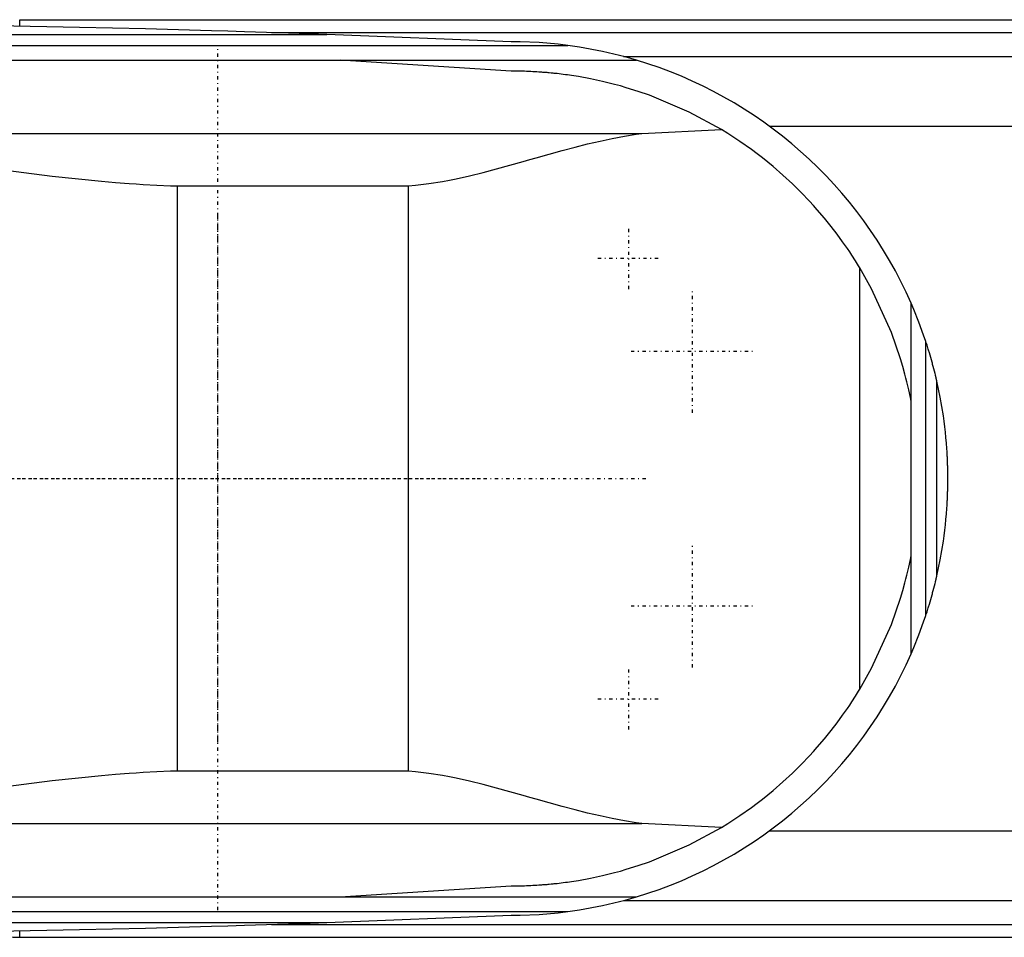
# Model space of a CAD drawing. Extents: x -602 to 168, y -90 to 90.
# Tile 4 of 5: x -327 to -193, y -63 to 62. Entities that reach past the tile are written whole.
import ezdxf

# ---------------------------------------------------------------- set-up
doc = ezdxf.new("R2010")
doc.units = 0
doc.linetypes.add('CENTER', pattern=[1.5, 0.45, -0.5, 0.05, -0.5])
doc.layers.add('AM_0', color=7, linetype='CONTINUOUS')
doc.layers.add('AM_7', color=7, linetype='CENTER')

msp = doc.modelspace()

# ---------------------------------------------------------------- linework, layer by layer
at = {"layer": 'AM_0', "color": 7, "linetype": 'CONTINUOUS'}
for p, q in [((-327, 62.5), (37, 62.5)), ((-327, 61.62), (-327, 62.5)), ((-431.04, 60.5), (-285.14, 60.5)), ((-292.66, 60.75), (37, 60.75)), ((-260, 59.5), (-285.14, 60.5)), ((-462.76, 59), (-252.3, 59)), ((-494.4, 57), (-242.93, 57)), ((-260, 55.5), (-283.32, 57)), ((-244.7, 57.5), (37, 57.5)), ((-333.13, 47), (-242.19, 47)), ((-242.19, 47), (-231.34, 47.53)), ((-224.84, 48), (37, 48)), ((-305.5, -39.86), (-305.5, 39.86)), ((-305.5, 39.86), (-274, 39.86)), ((-274, -39.86), (-274, 39.86)), ((-212.5, -28.71), (-212.5, 28.71)), ((-205.5, -23.87), (-205.5, 23.87)), ((-203.5, -18.65), (-203.5, 18.65)), ((-202, -13.28), (-202, 13.28)), ((-274, -39.86), (-305.5, -39.86)), ((-333.13, -47), (-242.19, -47)), ((-231.34, -47.53), (-242.19, -47)), ((-224.84, -48), (37, -48)), ((-283.32, -57), (-260, -55.5)), ((-494.4, -57), (-242.93, -57)), ((-244.7, -57.5), (37, -57.5)), ((-462.76, -59), (-252.3, -59)), ((-285.14, -60.5), (-260, -59.5)), ((-431.04, -60.5), (-285.14, -60.5)), ((-327, -62.5), (-327, -61.62)), ((-292.66, -60.75), (37, -60.75)), ((-327, -62.5), (37, -62.5))]:
    msp.add_line(p, q, dxfattribs=at)
for points in [[(-285.14, 60.5, 0), (-287.39, 60.58, 0), (-291.88, 60.72, 0), (-296.37, 60.86, 0), (-298.61, 60.93, 0), (-300.86, 61, 0), (-305.35, 61.12, 0), (-309.84, 61.24, 0), (-314.33, 61.34, 0), (-318.83, 61.44, 0), (-323.32, 61.53, 0), (-325.56, 61.58, 0), (-327.81, 61.62, 0), (-332.3, 61.69, 0), (-336.8, 61.76, 0), (-341.29, 61.82, 0), (-345.78, 61.87, 0), (-350.27, 61.91, 0), (-352.52, 61.93, 0), (-354.77, 61.95, 0), (-359.26, 61.97, 0), (-363.75, 61.99, 0), (-366, 62, 0)], [(-252.3, 59, 0), (-253.62, 59.16, 0), (-256.22, 59.38, 0), (-258.77, 59.49, 0), (-260, 59.5, 0)], [(-242.93, 57, 0), (-244.47, 57.44, 0), (-247.58, 58.19, 0), (-250.72, 58.77, 0), (-252.3, 59, 0)], [(-231.34, 47.53, 0), (-235.75, 49.92, 0), (-241.14, 52.2, 0), (-242.72, 52.74, 0), (-244.32, 53.24, 0), (-245.13, 53.47, 0), (-245.93, 53.69, 0), (-247.56, 54.09, 0), (-249.19, 54.44, 0), (-250.84, 54.74, 0), (-251.8, 54.89, 0), (-252.08, 54.93, 0), (-252.36, 54.97, 0), (-252.49, 54.99, 0), (-252.63, 55.01, 0), (-252.91, 55.05, 0), (-253.19, 55.08, 0), (-253.46, 55.11, 0), (-253.74, 55.15, 0), (-254.02, 55.18, 0), (-254.16, 55.19, 0), (-254.29, 55.21, 0), (-254.57, 55.23, 0), (-254.85, 55.26, 0), (-254.99, 55.27, 0), (-255.13, 55.29, 0), (-255.4, 55.31, 0), (-255.68, 55.33, 0), (-255.82, 55.34, 0), (-255.96, 55.35, 0), (-256.24, 55.37, 0), (-256.52, 55.39, 0), (-256.8, 55.41, 0), (-257.07, 55.42, 0), (-257.35, 55.44, 0), (-257.49, 55.44, 0), (-257.63, 55.45, 0), (-257.91, 55.46, 0), (-258.19, 55.47, 0), (-258.47, 55.48, 0), (-258.63, 55.48, 0), (-258.68, 55.48, 0), (-258.72, 55.49, 0), (-258.75, 55.49, 0), (-258.77, 55.49, 0), (-258.82, 55.49, 0), (-258.86, 55.49, 0), (-258.91, 55.49, 0), (-258.95, 55.49, 0), (-259, 55.49, 0), (-259.02, 55.49, 0), (-259.05, 55.49, 0), (-259.09, 55.49, 0), (-259.14, 55.49, 0), (-259.16, 55.49, 0), (-259.19, 55.49, 0), (-259.23, 55.49, 0), (-259.28, 55.5, 0), (-259.3, 55.5, 0), (-259.33, 55.5, 0), (-259.37, 55.5, 0), (-259.42, 55.5, 0), (-259.47, 55.5, 0), (-259.51, 55.5, 0), (-259.56, 55.5, 0), (-259.58, 55.5, 0), (-259.6, 55.5, 0), (-259.65, 55.5, 0), (-259.7, 55.5, 0), (-259.74, 55.5, 0), (-259.79, 55.5, 0), (-259.84, 55.5, 0), (-259.86, 55.5, 0), (-259.88, 55.5, 0), (-259.93, 55.5, 0), (-259.98, 55.5, 0), (-260, 55.5, 0)], [(-274, 39.86, 0), (-273.07, 39.94, 0), (-271.22, 40.17, 0), (-269.37, 40.47, 0), (-268.44, 40.64, 0), (-267.52, 40.83, 0), (-265.68, 41.25, 0), (-263.84, 41.7, 0), (-262.01, 42.18, 0), (-260.2, 42.68, 0), (-258.39, 43.18, 0), (-257.49, 43.44, 0), (-256.6, 43.69, 0), (-254.82, 44.19, 0), (-253.05, 44.67, 0), (-251.31, 45.13, 0), (-249.59, 45.57, 0), (-247.9, 45.96, 0), (-247.06, 46.15, 0), (-246.23, 46.32, 0), (-244.59, 46.63, 0), (-242.98, 46.89, 0), (-242.19, 47, 0)], [(-212.5, 28.71, 0), (-212.68, 28.99, 0), (-213.09, 29.66, 0), (-213.59, 30.44, 0), (-213.87, 30.86, 0), (-214.17, 31.31, 0), (-214.84, 32.26, 0), (-215.58, 33.28, 0), (-216.41, 34.35, 0), (-217.31, 35.46, 0), (-218.29, 36.61, 0), (-218.8, 37.19, 0), (-219.34, 37.78, 0), (-220.48, 38.96, 0), (-221.68, 40.15, 0), (-222.97, 41.34, 0), (-224.33, 42.52, 0), (-225.76, 43.68, 0), (-226.51, 44.25, 0), (-227.27, 44.82, 0), (-228.85, 45.93, 0), (-230.49, 47.01, 0), (-231.34, 47.53, 0)], [(-340.04, 43.5, 0), (-334.21, 42.69, 0), (-322.58, 41.18, 0), (-315.86, 40.49, 0), (-313.96, 40.33, 0), (-312.06, 40.19, 0), (-311.12, 40.12, 0), (-310.18, 40.07, 0), (-308.3, 39.97, 0), (-306.43, 39.89, 0), (-305.5, 39.86, 0)], [(-205.5, 10.49, 0), (-205.61, 11.02, 0), (-205.83, 12.09, 0), (-206.08, 13.15, 0), (-206.21, 13.68, 0), (-206.35, 14.21, 0), (-206.64, 15.26, 0), (-206.95, 16.3, 0), (-208.19, 19.91, 0), (-210.89, 25.86, 0), (-212.5, 28.71, 0)], [(-203.5, 18.65, 0), (-203.8, 19.54, 0), (-204.44, 21.29, 0), (-205.13, 23.02, 0), (-205.5, 23.87, 0)], [(-202, 13.28, 0), (-202, 13.28, 0), (-202, 13.28, 0), (-202, 13.28, 0), (-202, 13.28, 0), (-202, 13.28, 0), (-202, 13.28, 0), (-202, 13.29, 0), (-202, 13.29, 0), (-202, 13.29, 0), (-202, 13.29, 0), (-202, 13.29, 0), (-202, 13.29, 0), (-202, 13.3, 0), (-202.01, 13.3, 0), (-202.01, 13.3, 0), (-202.01, 13.31, 0), (-202.01, 13.31, 0), (-202.01, 13.31, 0), (-202.01, 13.31, 0), (-202.01, 13.31, 0), (-202.01, 13.32, 0), (-202.01, 13.32, 0), (-202.01, 13.33, 0), (-202.02, 13.35, 0), (-202.02, 13.38, 0), (-202.03, 13.41, 0), (-202.04, 13.45, 0), (-202.05, 13.48, 0), (-202.05, 13.5, 0), (-202.06, 13.52, 0), (-202.06, 13.56, 0), (-202.07, 13.59, 0), (-202.08, 13.63, 0), (-202.09, 13.67, 0), (-202.1, 13.71, 0), (-202.11, 13.74, 0), (-202.11, 13.76, 0), (-202.12, 13.8, 0), (-202.13, 13.84, 0), (-202.14, 13.87, 0), (-202.14, 13.89, 0), (-202.16, 13.94, 0), (-202.17, 13.98, 0), (-202.17, 14.01, 0), (-202.18, 14.03, 0), (-202.19, 14.08, 0), (-202.2, 14.13, 0), (-202.25, 14.31, 0), (-202.32, 14.62, 0), (-202.4, 14.93, 0), (-202.48, 15.24, 0), (-202.57, 15.54, 0), (-202.61, 15.7, 0), (-202.65, 15.85, 0), (-202.74, 16.17, 0), (-202.83, 16.49, 0), (-202.93, 16.81, 0), (-203.02, 17.14, 0), (-203.12, 17.48, 0), (-203.18, 17.64, 0), (-203.23, 17.81, 0), (-203.33, 18.15, 0), (-203.44, 18.49, 0), (-203.5, 18.65, 0)], [(-200.5, 0, 0), (-200.5, 0.01, 0), (-200.5, 0.03, 0), (-200.5, 0.05, 0), (-200.5, 0.06, 0), (-200.5, 0.07, 0), (-200.5, 0.09, 0), (-200.5, 0.11, 0), (-200.5, 0.13, 0), (-200.5, 0.15, 0), (-200.5, 0.18, 0), (-200.5, 0.19, 0), (-200.5, 0.2, 0), (-200.5, 0.22, 0), (-200.5, 0.24, 0), (-200.5, 0.26, 0), (-200.5, 0.28, 0), (-200.5, 0.3, 0), (-200.5, 0.31, 0), (-200.5, 0.32, 0), (-200.5, 0.34, 0), (-200.5, 0.36, 0), (-200.5, 0.37, 0), (-200.5, 0.38, 0), (-200.5, 0.4, 0), (-200.5, 0.42, 0), (-200.5, 0.43, 0), (-200.5, 0.44, 0), (-200.5, 0.46, 0), (-200.5, 0.49, 0), (-200.5, 0.51, 0), (-200.5, 0.53, 0), (-200.5, 0.55, 0), (-200.5, 0.56, 0), (-200.5, 0.57, 0), (-200.5, 0.59, 0), (-200.5, 0.61, 0), (-200.5, 0.68, 0), (-200.51, 0.81, 0), (-200.51, 0.93, 0), (-200.51, 1.05, 0), (-200.51, 1.12, 0), (-200.51, 1.18, 0), (-200.51, 1.3, 0), (-200.52, 1.43, 0), (-200.52, 1.55, 0), (-200.52, 1.67, 0), (-200.53, 1.8, 0), (-200.53, 1.86, 0), (-200.53, 1.92, 0), (-200.54, 2.05, 0), (-200.54, 2.17, 0), (-200.54, 2.23, 0), (-200.54, 2.29, 0), (-200.55, 2.42, 0), (-200.55, 2.54, 0), (-200.56, 2.6, 0), (-200.56, 2.66, 0), (-200.57, 2.79, 0), (-200.57, 2.91, 0), (-200.58, 3.04, 0), (-200.58, 3.16, 0), (-200.59, 3.28, 0), (-200.59, 3.35, 0), (-200.6, 3.41, 0), (-200.6, 3.53, 0), (-200.61, 3.65, 0), (-200.64, 4.09, 0), (-200.7, 4.83, 0), (-200.76, 5.57, 0), (-200.84, 6.31, 0), (-200.88, 6.68, 0), (-200.92, 7.05, 0), (-201.01, 7.79, 0), (-201.11, 8.52, 0), (-201.54, 11.09, 0), (-202, 13.28, 0)], [(-202, -13.28, 0), (-201.54, -11.09, 0), (-201.11, -8.52, 0), (-201.01, -7.79, 0), (-200.92, -7.05, 0), (-200.88, -6.68, 0), (-200.84, -6.31, 0), (-200.76, -5.57, 0), (-200.7, -4.83, 0), (-200.64, -4.09, 0), (-200.61, -3.65, 0), (-200.6, -3.53, 0), (-200.6, -3.41, 0), (-200.59, -3.35, 0), (-200.59, -3.28, 0), (-200.58, -3.16, 0), (-200.58, -3.04, 0), (-200.57, -2.91, 0), (-200.57, -2.79, 0), (-200.56, -2.66, 0), (-200.56, -2.6, 0), (-200.55, -2.54, 0), (-200.55, -2.42, 0), (-200.54, -2.29, 0), (-200.54, -2.23, 0), (-200.54, -2.17, 0), (-200.54, -2.05, 0), (-200.53, -1.92, 0), (-200.53, -1.86, 0), (-200.53, -1.8, 0), (-200.52, -1.67, 0), (-200.52, -1.55, 0), (-200.52, -1.43, 0), (-200.51, -1.3, 0), (-200.51, -1.18, 0), (-200.51, -1.12, 0), (-200.51, -1.05, 0), (-200.51, -0.93, 0), (-200.51, -0.81, 0), (-200.5, -0.68, 0), (-200.5, -0.56, 0), (-200.5, -0.49, 0), (-200.5, -0.46, 0), (-200.5, -0.44, 0), (-200.5, -0.43, 0), (-200.5, -0.42, 0), (-200.5, -0.4, 0), (-200.5, -0.38, 0), (-200.5, -0.37, 0), (-200.5, -0.36, 0), (-200.5, -0.34, 0), (-200.5, -0.32, 0), (-200.5, -0.31, 0), (-200.5, -0.3, 0), (-200.5, -0.28, 0), (-200.5, -0.26, 0), (-200.5, -0.24, 0), (-200.5, -0.22, 0), (-200.5, -0.2, 0), (-200.5, -0.19, 0), (-200.5, -0.18, 0), (-200.5, -0.15, 0), (-200.5, -0.13, 0), (-200.5, -0.11, 0), (-200.5, -0.09, 0), (-200.5, -0.07, 0), (-200.5, -0.06, 0), (-200.5, -0.05, 0), (-200.5, -0.03, 0), (-200.5, -0.01, 0), (-200.5, 0, 0)], [(-212.5, -28.71, 0), (-210.89, -25.86, 0), (-208.19, -19.91, 0), (-206.95, -16.3, 0), (-206.64, -15.26, 0), (-206.35, -14.21, 0), (-206.21, -13.68, 0), (-206.08, -13.15, 0), (-205.83, -12.09, 0), (-205.61, -11.02, 0), (-205.5, -10.49, 0)], [(-203.5, -18.65, 0), (-203.44, -18.49, 0), (-203.33, -18.15, 0), (-203.23, -17.81, 0), (-203.18, -17.64, 0), (-203.12, -17.48, 0), (-203.02, -17.14, 0), (-202.93, -16.81, 0), (-202.83, -16.49, 0), (-202.74, -16.17, 0), (-202.65, -15.85, 0), (-202.61, -15.7, 0), (-202.57, -15.54, 0), (-202.48, -15.24, 0), (-202.4, -14.93, 0), (-202.32, -14.62, 0), (-202.25, -14.31, 0), (-202.2, -14.13, 0), (-202.19, -14.08, 0), (-202.18, -14.03, 0), (-202.17, -14.01, 0), (-202.17, -13.98, 0), (-202.16, -13.94, 0), (-202.14, -13.89, 0), (-202.14, -13.87, 0), (-202.13, -13.84, 0), (-202.12, -13.8, 0), (-202.11, -13.76, 0), (-202.11, -13.74, 0), (-202.1, -13.71, 0), (-202.09, -13.67, 0), (-202.08, -13.63, 0), (-202.07, -13.59, 0), (-202.06, -13.56, 0), (-202.06, -13.52, 0), (-202.05, -13.5, 0), (-202.05, -13.48, 0), (-202.04, -13.45, 0), (-202.03, -13.41, 0), (-202.02, -13.38, 0), (-202.02, -13.35, 0), (-202.01, -13.33, 0), (-202.01, -13.32, 0), (-202.01, -13.32, 0), (-202.01, -13.31, 0), (-202.01, -13.31, 0), (-202.01, -13.31, 0), (-202.01, -13.31, 0), (-202.01, -13.31, 0), (-202.01, -13.3, 0), (-202.01, -13.3, 0), (-202, -13.3, 0), (-202, -13.29, 0), (-202, -13.29, 0), (-202, -13.29, 0), (-202, -13.29, 0), (-202, -13.29, 0), (-202, -13.29, 0), (-202, -13.28, 0), (-202, -13.28, 0), (-202, -13.28, 0), (-202, -13.28, 0), (-202, -13.28, 0), (-202, -13.28, 0), (-202, -13.28, 0)], [(-205.5, -23.87, 0), (-205.13, -23.02, 0), (-204.44, -21.29, 0), (-203.8, -19.54, 0), (-203.5, -18.65, 0)], [(-231.34, -47.53, 0), (-230.49, -47.01, 0), (-228.85, -45.93, 0), (-227.27, -44.82, 0), (-226.51, -44.25, 0), (-225.76, -43.68, 0), (-224.33, -42.52, 0), (-222.97, -41.34, 0), (-221.68, -40.15, 0), (-220.48, -38.96, 0), (-219.34, -37.78, 0), (-218.8, -37.19, 0), (-218.29, -36.61, 0), (-217.31, -35.46, 0), (-216.41, -34.35, 0), (-215.58, -33.28, 0), (-214.84, -32.26, 0), (-214.17, -31.31, 0), (-213.87, -30.86, 0), (-213.59, -30.44, 0), (-213.09, -29.66, 0), (-212.68, -28.99, 0), (-212.5, -28.71, 0)], [(-305.5, -39.86, 0), (-306.43, -39.89, 0), (-308.3, -39.97, 0), (-310.18, -40.07, 0), (-311.12, -40.12, 0), (-312.06, -40.19, 0), (-313.96, -40.33, 0), (-315.86, -40.49, 0), (-322.58, -41.18, 0), (-334.21, -42.69, 0), (-340.04, -43.5, 0)], [(-242.19, -47, 0), (-242.98, -46.89, 0), (-244.59, -46.63, 0), (-246.23, -46.32, 0), (-247.06, -46.15, 0), (-247.9, -45.96, 0), (-249.59, -45.57, 0), (-251.31, -45.13, 0), (-253.05, -44.67, 0), (-254.82, -44.19, 0), (-256.6, -43.69, 0), (-257.49, -43.44, 0), (-258.39, -43.18, 0), (-260.2, -42.68, 0), (-262.01, -42.18, 0), (-263.84, -41.7, 0), (-265.68, -41.25, 0), (-267.52, -40.83, 0), (-268.44, -40.64, 0), (-269.37, -40.47, 0), (-271.22, -40.17, 0), (-273.07, -39.94, 0), (-274, -39.86, 0)], [(-260, -55.5, 0), (-259.98, -55.5, 0), (-259.93, -55.5, 0), (-259.88, -55.5, 0), (-259.86, -55.5, 0), (-259.84, -55.5, 0), (-259.79, -55.5, 0), (-259.74, -55.5, 0), (-259.7, -55.5, 0), (-259.65, -55.5, 0), (-259.6, -55.5, 0), (-259.58, -55.5, 0), (-259.56, -55.5, 0), (-259.51, -55.5, 0), (-259.47, -55.5, 0), (-259.42, -55.5, 0), (-259.37, -55.5, 0), (-259.33, -55.5, 0), (-259.3, -55.5, 0), (-259.28, -55.5, 0), (-259.23, -55.49, 0), (-259.19, -55.49, 0), (-259.16, -55.49, 0), (-259.14, -55.49, 0), (-259.09, -55.49, 0), (-259.05, -55.49, 0), (-259.02, -55.49, 0), (-259, -55.49, 0), (-258.95, -55.49, 0), (-258.91, -55.49, 0), (-258.86, -55.49, 0), (-258.82, -55.49, 0), (-258.77, -55.49, 0), (-258.75, -55.49, 0), (-258.72, -55.49, 0), (-258.68, -55.48, 0), (-258.63, -55.48, 0), (-258.47, -55.48, 0), (-258.19, -55.47, 0), (-257.91, -55.46, 0), (-257.63, -55.45, 0), (-257.49, -55.44, 0), (-257.35, -55.44, 0), (-257.07, -55.42, 0), (-256.8, -55.41, 0), (-256.52, -55.39, 0), (-256.24, -55.37, 0), (-255.96, -55.35, 0), (-255.82, -55.34, 0), (-255.68, -55.33, 0), (-255.4, -55.31, 0), (-255.13, -55.29, 0), (-254.99, -55.27, 0), (-254.85, -55.26, 0), (-254.57, -55.23, 0), (-254.29, -55.21, 0), (-254.16, -55.19, 0), (-254.02, -55.18, 0), (-253.74, -55.15, 0), (-253.46, -55.11, 0), (-253.19, -55.08, 0), (-252.91, -55.05, 0), (-252.63, -55.01, 0), (-252.49, -54.99, 0), (-252.36, -54.97, 0), (-252.08, -54.93, 0), (-251.8, -54.89, 0), (-250.84, -54.74, 0), (-249.19, -54.44, 0), (-247.56, -54.09, 0), (-245.93, -53.69, 0), (-245.13, -53.47, 0), (-244.32, -53.24, 0), (-242.72, -52.74, 0), (-241.14, -52.2, 0), (-235.75, -49.92, 0), (-231.34, -47.53, 0)], [(-252.3, -59, 0), (-250.72, -58.77, 0), (-247.58, -58.19, 0), (-244.47, -57.44, 0), (-242.93, -57, 0)], [(-260, -59.5, 0), (-258.77, -59.49, 0), (-256.22, -59.38, 0), (-253.62, -59.16, 0), (-252.3, -59, 0)], [(-366, -62, 0), (-363.75, -61.99, 0), (-359.26, -61.97, 0), (-354.77, -61.95, 0), (-352.52, -61.93, 0), (-350.27, -61.91, 0), (-345.78, -61.87, 0), (-341.29, -61.82, 0), (-336.8, -61.76, 0), (-332.3, -61.69, 0), (-327.81, -61.62, 0), (-325.56, -61.58, 0), (-323.32, -61.53, 0), (-318.83, -61.44, 0), (-314.33, -61.34, 0), (-309.84, -61.24, 0), (-305.35, -61.12, 0), (-300.86, -61, 0), (-298.61, -60.93, 0), (-296.37, -60.86, 0), (-291.88, -60.72, 0), (-287.39, -60.58, 0), (-285.14, -60.5, 0)]]:
    msp.add_polyline3d(points, dxfattribs=at)
for centre, radius, start, end in [((-260, 0), 59.5, 23.6567, 73.3321), ((-260, 0), 59.5, 286.6679, 336.3433), ((-327, -29), 33.5, 257.6273, 270)]:
    msp.add_arc(centre, radius, start, end, dxfattribs=at)
at = {"layer": 'AM_7', "color": 4, "linetype": 'CENTER'}
for p, q in [((-300, -58.8), (-300, 58.8)), ((-300, -35.96), (-300, 35.96)), ((-244, 25.8), (-244, 34.2)), ((-248.2, 30), (-239.8, 30)), ((-235.28, 8.94), (-235.28, 25.74)), ((-243.68, 17.34), (-226.88, 17.34)), ((-375.4, 0), (-241.2, 0)), ((-335.96, 0), (-264.04, 0)), ((-235.28, -25.74), (-235.28, -8.94)), ((-243.68, -17.34), (-226.88, -17.34)), ((-244, -34.2), (-244, -25.8)), ((-248.2, -30), (-239.8, -30))]:
    msp.add_line(p, q, dxfattribs=at)

doc.saveas('drawing.dxf')
